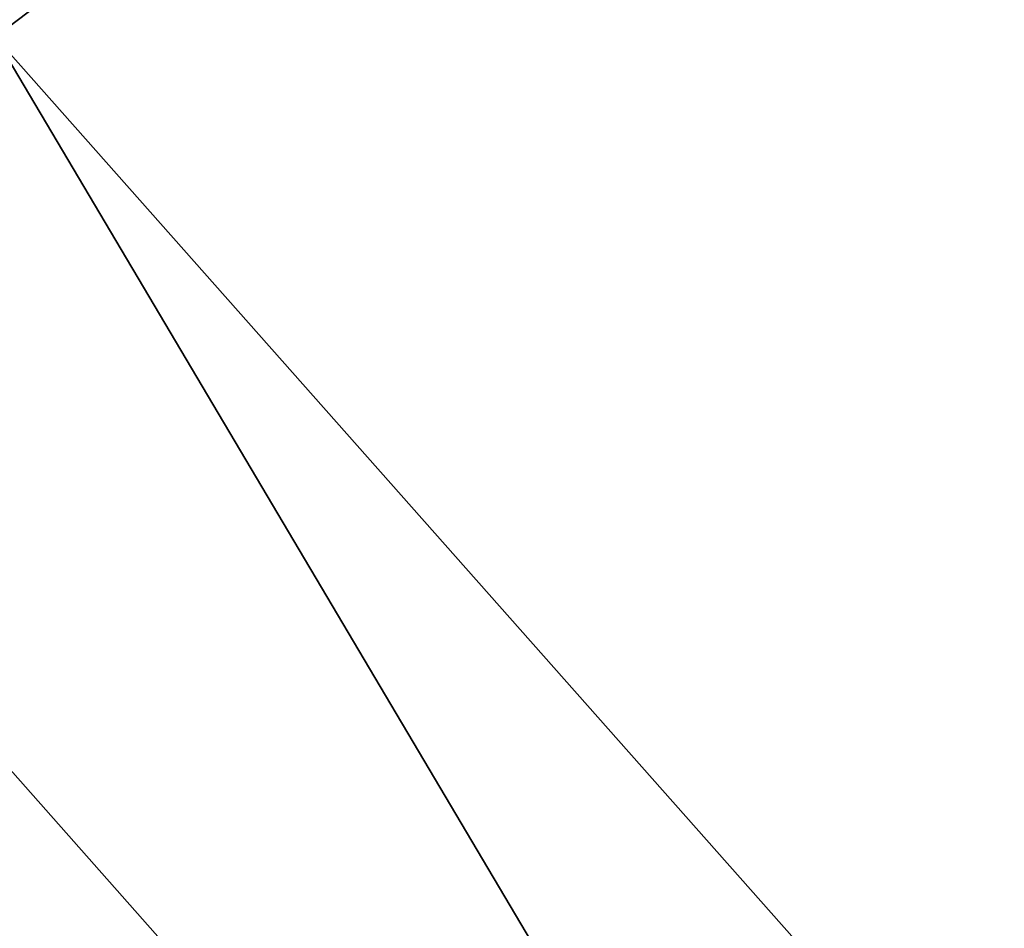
# Model space of a CAD drawing. Header units: millimetres. Extents: x -4 to 636, y -4 to 636.
# Tile 237 of 256: x 69.93 to 72.13, y 129.03 to 131.06. Entities that reach past the tile are written whole.
import ezdxf

# ---------------------------------------------------------------- set-up
doc = ezdxf.new("R2010")
doc.units = ezdxf.units.MM
doc.header["$LTSCALE"] = 25.4
doc.layers.get('0').update_dxf_attribs({"true_color": 0xff5454})

# ---------------------------------------------------------------- blocks, each defined once
blk = doc.blocks.new('AGNES-ROUND-LED-8210-8206-8188-8185.STL')
at = {"color": 7, "true_color": 0xffffff}
mesh = blk.add_polyface(dxfattribs=at)
corners = [(41.3261, 171.7886, 1.1271), (71.8527, 132.5083, 7.4965), (67.9974, 129.6112, 1.1271), (45.5961, 174.0296, 7.4965)]
mesh.append_faces([[corners[k] for k in face] for face in [(0, 1, 2), (1, 0, 3)]], dxfattribs={"vtx0": -1, "color": 7})
mesh = blk.add_polyface(dxfattribs=at)
corners = [(71.3269, 132.1132, 8.9889), (40.3244, 171.2628, 1.9938), (67.093, 128.9316, 1.9938), (45.0138, 173.724, 8.9889)]
mesh.append_faces([[corners[k] for k in face] for face in [(0, 1, 2), (1, 0, 3)]], dxfattribs={"vtx0": -1, "color": 7})
mesh = blk.add_polyface(dxfattribs=at)
corners = [(69.8737, 131.0212, 1.8359), (95.9897, 86.9495, -10.8004), (62.1124, 125.189, -10.8004), (102.7149, 93.9511, 1.8359)]
mesh.append_faces([[corners[k] for k in face] for face in [(0, 1, 2), (1, 0, 3)]], dxfattribs={"vtx0": -1, "color": 7})
mesh = blk.add_polyface(dxfattribs=at)
corners = [(95.2528, 86.1823, -10.8004), (69.0233, 130.3822, 1.8359), (61.2621, 124.55, -10.8004), (101.978, 93.184, 1.8359)]
mesh.append_faces([[corners[k] for k in face] for face in [(0, 1, 2), (1, 0, 3)]], dxfattribs={"vtx0": -1, "color": 7})
mesh = blk.add_polyface(dxfattribs=at)
corners = [(67.9974, 129.6112, 1.1271), (100.4797, 91.6241, 0.089), (67.2942, 129.0828, 0.089), (101.0891, 92.2585, 1.1271)]
mesh.append_faces([[corners[k] for k in face] for face in [(0, 1, 2), (1, 0, 3)]], dxfattribs={"vtx0": -1, "color": 7})

msp = doc.modelspace()

# ---------------------------------------------------------------- block references
at = {"color": 0}
msp.add_blockref('AGNES-ROUND-LED-8210-8206-8188-8185.STL', (0, 0), dxfattribs=at)

doc.saveas('drawing.dxf')
